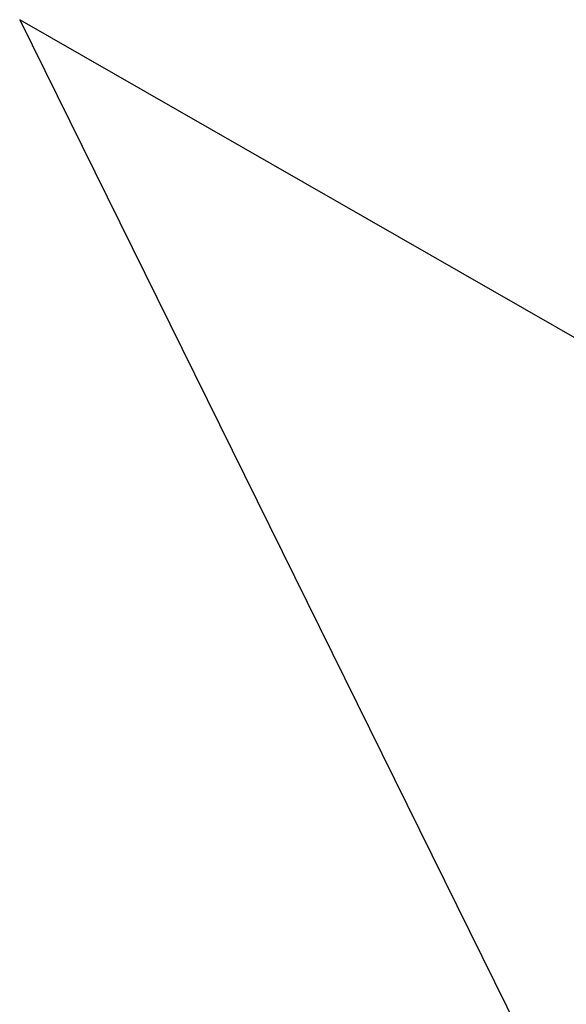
# Model space of a CAD drawing. Extents: x -0.027 to 0.077, y -0.227 to 0.036.
# Tile 100 of 256: x -0.015513 to -0.015168, y -0.025129 to -0.024507. Entities that reach past the tile are written whole.
import ezdxf

# ---------------------------------------------------------------- set-up
doc = ezdxf.new("R2010")
doc.units = 0
doc.layers.add('mesh', color=7, linetype='CONTINUOUS')

msp = doc.modelspace()

# ---------------------------------------------------------------- meshes
at = {"layer": 'mesh'}
mesh = msp.add_polyface(dxfattribs=at)
corners = [(-0.01510529, -0.02465839, 0.07428395), (-0.01477629, -0.02638217, 0.08553498), (-0.01511461, -0.02464967, 0.07341615), (-0.01473481, -0.02494873, 0.08551174), (-0.01474569, -0.02482934, 0.08551682), (-0.01456103, -0.02498473, 0.08639013), (-0.01468038, -0.02488018, 0.08596345), (-0.01469573, -0.02475776, 0.08598349), (-0.01457062, -0.0248605, 0.0864234), (-0.01459645, -0.02473779, 0.08646207), (-0.0147268, -0.02463674, 0.08600648), (-0.01438601, -0.02513521, 0.08678937), (-0.01438753, -0.02500826, 0.0868343), (-0.01440583, -0.024883, 0.08688735), (-0.01463846, -0.02461989, 0.08650532), (-0.01444112, -0.02476314, 0.08694735), (-0.01465266, -0.02501608, 0.02594603), (-0.01460817, -0.02515984, 0.0262979), (-0.01462575, -0.02515115, 0.02594792), (-0.01450419, -0.02521124, 0.02836884), (-0.01442121, -0.02515153, 0.028906), (-0.01463797, -0.02514511, 0.02570444), (-0.01433201, -0.02539457, 0.02325375), (-0.01438262, -0.02529227, 0.0288808), (-0.0146738, -0.02489792, 0.02594233), (-0.01428236, -0.02531255, 0.02299409), (-0.01444028, -0.025032, 0.02892238), (-0.01447447, -0.02491422, 0.02894136), (-0.01470959, -0.02478146, 0.02593832), (-0.01430031, -0.0251916, 0.02297028), (-0.0143337, -0.02507253, 0.02294325), (-0.0145235, -0.02480103, 0.02896258), (-0.01475971, -0.02466942, 0.0259341), (-0.01438231, -0.02495834, 0.02291354), (-0.01444088, -0.02668139, 0.15174721), (-0.01477586, -0.02492988, 0.15090008), (-0.0155134, -0.02450709, 0.15162816), (-0.01467573, -0.02500522, 0.08594553), (-0.01439057, -0.02485588, 0.06857582), (-0.01495451, -0.02459246, 0.07095445), (-0.01435191, -0.02504886, 0.06863858), (-0.01490859, -0.02471516, 0.07074876), (-0.01455621, -0.0251165, 0.08635655), (-0.01438997, -0.02526839, 0.08674349), (-0.01448882, -0.02517912, 0.08656574), (-0.01475717, -0.02470336, 0.08552218), (-0.0145864, -0.02469514, 0.02898557), (-0.01444511, -0.02485187, 0.02288185), (-0.01482319, -0.02456438, 0.02592974)]
mesh.append_faces([[corners[k] for k in face] for face in [(0, 1, 2, 2), (3, 0, 4, 4), (5, 6, 7, 7), (7, 8, 5, 5), (7, 9, 8, 8), (10, 9, 7, 7), (8, 11, 5, 5), (8, 12, 11, 11), (9, 12, 8, 8), (9, 13, 12, 12), (14, 13, 9, 9), (14, 15, 13, 13), (16, 17, 18, 18), (16, 19, 17, 17), (20, 19, 16, 16), (16, 21, 22, 22), (18, 21, 16, 16), (20, 23, 19, 19), (24, 16, 25, 25), (26, 16, 24, 24), (26, 20, 16, 16), (24, 27, 26, 26), (24, 28, 27, 27), (29, 28, 24, 24), (29, 30, 28, 28), (28, 31, 27, 27), (28, 32, 31, 31), (30, 32, 28, 28), (30, 33, 32, 32), (34, 35, 36, 36), (1, 3, 37, 37), (38, 39, 40, 40), (39, 41, 40, 40), (37, 5, 42, 42), (37, 6, 5, 5), (11, 43, 44, 44), (4, 37, 3, 3), (4, 6, 37, 37), (45, 6, 4, 4), (45, 7, 6, 6), (5, 44, 42, 42), (5, 11, 44, 44), (32, 46, 31, 31), (33, 47, 48, 48)]])

doc.saveas('drawing.dxf')
